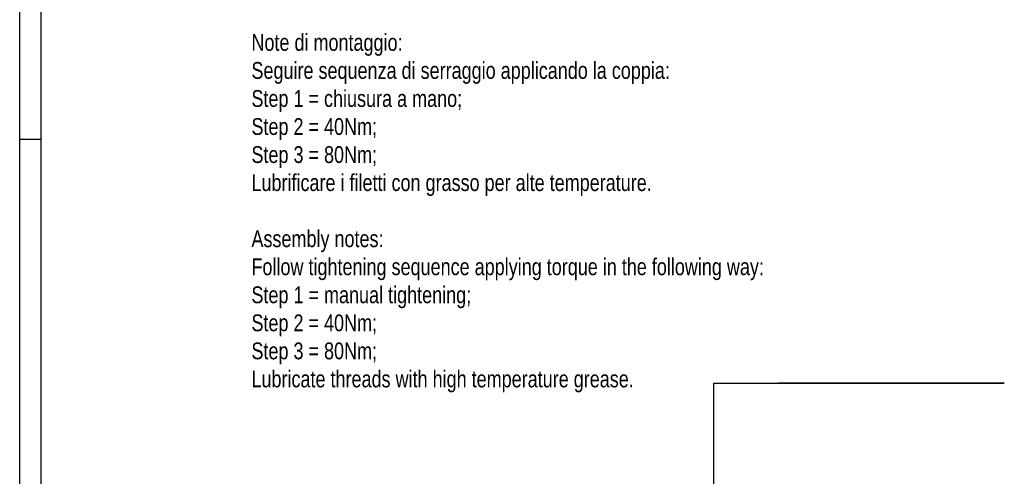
# Model space of a CAD drawing. Extents: x 0 to 1189, y 0 to 841.
# Tile 22 of 77: x 0 to 234, y 217 to 325. Entities that reach past the tile are written whole.
import ezdxf

# ---------------------------------------------------------------- set-up
doc = ezdxf.new("R2010")
doc.units = 0
doc.header["$LTSCALE"] = 65.395
doc.layers.get('0').update_dxf_attribs({"linetype": 'CONTINUOUS'})
doc.layers.add('connessioni_resistenze_c0_BL8', color=7, linetype='CONTINUOUS')
doc.styles.get("Standard").update_dxf_attribs({"font": 'txt', "width": 0.8})
doc.dimstyles.get("Standard").update_dxf_attribs({"dimtxt": 3, "dimasz": 3, "dimexe": 2, "dimexo": 0, "dimtad": 1, "dimtxsty": 'STANDARD', "dimblk": '_ARROW_FILLED', "dimblk1": '_ARROW_FILLED', "dimblk2": '_ARROW_FILLED', "dimcen": 0.09, "dimazin": 3, "dimtol": 1, "dimtp": 0.01, "dimtm": 0.01, "dimtfac": 1, "dimtofl": 0, "dimtmove": 0, "dimatfit": 3, "dimtolj": 1})

# ---------------------------------------------------------------- blocks, each defined once
blk = doc.blocks.new('A0_BL15', base_point=(594.5, 420.5))
at = {"color": 7, "linetype": 'CONTINUOUS'}
for p, q in [((0, 0), (0, 841)), ((5, 836), (5, 5)), ((0, 297), (5, 297))]:
    blk.add_line(p, q, dxfattribs=at)
blk = doc.blocks.new('_ARROW_FILLED')
at = {"color": 0, "linetype": 'BYBLOCK'}
blk.add_solid([(0, 0), (-1, 0.167), (-1, -0.167)], dxfattribs=at)
blk = doc.blocks.new('CONNESSIONI_RESISTENZE_C0_BL8', base_point=(132.27, 184.91))
at = {"layer": 'connessioni_resistenze_c0_BL8', "color": 7, "linetype": 'CONTINUOUS', "insert": (55.08, 322), "char_height": 4, "width": 262.2857, "attachment_point": 1}
blk.add_mtext('Note di montaggio:\\PSeguire sequenza di serraggio applicando la coppia:\\PStep 1 = chiusura a mano;\\PStep 2 = 40Nm;\\PStep 3 = 80Nm;\\PLubrificare i filetti con grasso per alte temperature.\\P \\PAssembly notes:\\PFollow tightening sequence applying torque in the following way:\\PStep 1 = manual tightening;\\PStep 2 = 40Nm;\\PStep 3 = 80Nm;\\PLubricate threads with high temperature grease.\\P ', dxfattribs=at)
at = {"layer": 'connessioni_resistenze_c0_BL8', "color": 7, "linetype": 'CONTINUOUS', "annotation_type": 0, "has_hookline": 1, "hookline_direction": 1, "text_width": 49.81}
blk.add_leader([(164.99, 209.97), (165, 239), (234, 239), (232, 239), (230.7, 239)], dimstyle='STANDARD', override={"dimtad": 1}, dxfattribs=at)

msp = doc.modelspace()

# ---------------------------------------------------------------- linework, layer by layer
at = {"color": 7, "linetype": 'CONTINUOUS'}
msp.add_line((0, 0), (0, 841), dxfattribs=at)

# ---------------------------------------------------------------- block references
at = {"color": 2, "linetype": 'CONTINUOUS'}
msp.add_blockref('A0_BL15', (594.5, 420.5), dxfattribs=at)
at = {"layer": 'connessioni_resistenze_c0_BL8'}
msp.add_blockref('CONNESSIONI_RESISTENZE_C0_BL8', (132.267, 184.912), dxfattribs=at)

doc.saveas('drawing.dxf')
